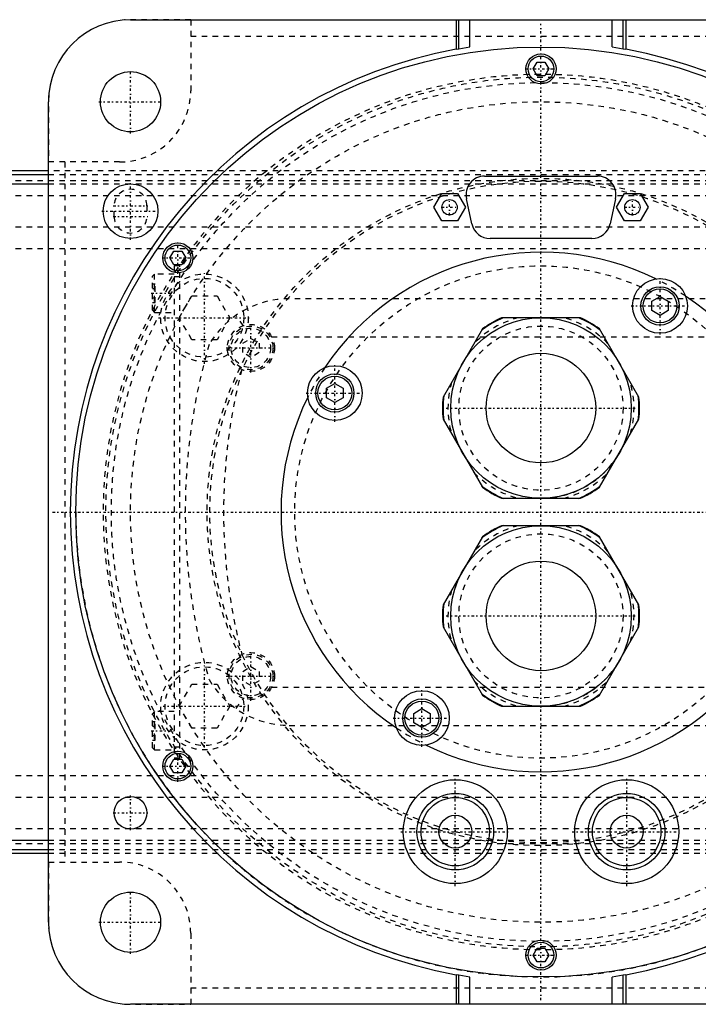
# Model space of a CAD drawing. Extents: x -502 to 139, y -105 to 105.
# Tile 11 of 13: x -95 to 29, y -90 to 90. Entities that reach past the tile are written whole.
import ezdxf

# ---------------------------------------------------------------- set-up
doc = ezdxf.new("R2010")
doc.units = 0
doc.linetypes.add('CENTER', pattern=[1.5, 0.45, -0.5, 0.05, -0.5])
doc.linetypes.add('DASHED', pattern=[2, 1, -1])
for name, color, linetype in [('AM_0', 7, 'CONTINUOUS'), ('AM_3', 7, 'DASHED'), ('AM_7', 7, 'CENTER')]:
    doc.layers.add(name, color=color, linetype=linetype)

msp = doc.modelspace()

# ---------------------------------------------------------------- linework, layer by layer
at = {"layer": 'AM_0', "color": 7, "linetype": 'CONTINUOUS'}
for p, q in [((-75, 90), (75, 90)), ((-15.5, 90), (-15.5, 84.59)), ((-15, 84.68), (-15, 90)), ((-13, 85.01), (-13, 90)), ((13, 85.01), (13, 90)), ((15, 84.68), (15, 90)), ((15.5, 90), (15.5, 84.59)), ((-15.5, 84.59), (-15, 84.68)), ((-15, 84.68), (-13, 85.01)), ((13, 85.01), (15, 84.68)), ((15, 84.68), (15.5, 84.59)), ((-1.44, 81), (-0.72, 82.25)), ((-0.72, 79.75), (-1.44, 81)), ((-0.72, 82.25), (0.72, 82.25)), ((0.72, 82.25), (1.44, 81)), ((1.44, 81), (0.72, 79.75)), ((0.72, 79.75), (-0.72, 79.75)), ((-90, -75), (-90, 75)), ((-90, 62.39), (-240, 62.39)), ((-234.3, 61.72), (-90, 61.72)), ((-10.3, 61.4), (10.3, 61.4)), ((-172.31, 60.02), (-90, 60.02)), ((-19.59, 55.7), (-18.14, 58.2)), ((-18.14, 58.2), (-15.26, 58.2)), ((-15.26, 58.2), (-13.81, 55.7)), ((13.81, 55.7), (15.26, 58.2)), ((15.26, 58.2), (18.14, 58.2)), ((18.14, 58.2), (19.59, 55.7)), ((-12.62, 52.68), (-13.62, 57.28)), ((13.62, 57.28), (12.62, 52.68)), ((-18.14, 53.2), (-19.59, 55.7)), ((-13.81, 55.7), (-15.26, 53.2)), ((15.26, 53.2), (13.81, 55.7)), ((19.59, 55.7), (18.14, 53.2)), ((-15.26, 53.2), (-18.14, 53.2)), ((18.14, 53.2), (15.26, 53.2)), ((9.3, 50), (-9.3, 50)), ((-67.79, 46.46), (-67.07, 47.71)), ((-67.07, 47.71), (-65.63, 47.71)), ((-65.63, 47.71), (-64.91, 46.46)), ((-67.07, 45.21), (-67.79, 46.46)), ((-65.63, 45.21), (-67.07, 45.21)), ((-64.91, 46.46), (-65.63, 45.21)), ((20.25, 38.54), (21.75, 39.4)), ((20.25, 36.81), (20.25, 38.54)), ((21.75, 39.4), (23.25, 38.54)), ((23.25, 38.54), (23.25, 36.81)), ((21.75, 35.94), (20.25, 36.81)), ((23.25, 36.81), (21.75, 35.94)), ((7.19, 35.5), (-7.19, 35.5)), ((-10.69, 33.48), (-17.89, 21.02)), ((17.89, 21.02), (10.69, 33.48)), ((-39.17, 22.62), (-37.67, 23.48)), ((-37.67, 23.48), (-36.17, 22.62)), ((-39.17, 20.88), (-39.17, 22.62)), ((-36.17, 22.62), (-36.17, 20.88)), ((-37.67, 20.02), (-39.17, 20.88)), ((-36.17, 20.88), (-37.67, 20.02)), ((-17.89, 16.98), (-10.69, 4.52)), ((10.69, 4.52), (17.89, 16.98)), ((-7.19, 2.5), (7.19, 2.5)), ((7.19, -2.5), (-7.19, -2.5)), ((-10.69, -4.52), (-17.89, -16.98)), ((17.89, -16.98), (10.69, -4.52)), ((-17.89, -21.02), (-10.69, -33.48)), ((10.69, -33.48), (17.89, -21.02)), ((-23.25, -36.81), (-21.75, -35.94)), ((-21.75, -35.94), (-20.25, -36.81)), ((-7.19, -35.5), (7.19, -35.5)), ((-23.25, -38.54), (-23.25, -36.81)), ((-20.25, -36.81), (-20.25, -38.54)), ((-21.75, -39.4), (-23.25, -38.54)), ((-20.25, -38.54), (-21.75, -39.4)), ((-67.79, -46.46), (-67.07, -45.21)), ((-67.07, -47.71), (-67.79, -46.46)), ((-67.07, -45.21), (-65.63, -45.21)), ((-65.63, -45.21), (-64.91, -46.46)), ((-64.91, -46.46), (-65.63, -47.71)), ((-65.63, -47.71), (-67.07, -47.71)), ((-172.31, -60.02), (-90, -60.02)), ((-240, -62.39), (-90, -62.39)), ((-234.3, -61.72), (-90, -61.72)), ((-1.44, -81), (-0.72, -79.75)), ((-0.72, -82.25), (-1.44, -81)), ((-0.72, -79.75), (0.72, -79.75)), ((0.72, -79.75), (1.44, -81)), ((1.44, -81), (0.72, -82.25)), ((0.72, -82.25), (-0.72, -82.25)), ((-15.5, -84.59), (-15.5, -90)), ((-15, -84.68), (-15.5, -84.59)), ((15.5, -84.59), (15, -84.68)), ((15.5, -84.59), (15.5, -90)), ((-15, -90), (-15, -84.68)), ((-13, -85.01), (-15, -84.68)), ((-13, -90), (-13, -85.01)), ((15, -84.68), (13, -85.01)), ((13, -90), (13, -85.01)), ((15, -90), (15, -84.68)), ((75, -90), (-75, -90))]:
    msp.add_line(p, q, dxfattribs=at)
for centre, radius in [((0, 0), 85), ((0, 81), 2.75), ((0, 81), 2.35), ((-75, 75), 5.5), ((-75, 55), 5), ((-16.7, 55.7), 1.4), ((16.7, 55.7), 1.4), ((-66.35, 46.46), 2.75), ((-66.35, 46.46), 2.35), ((21.75, 37.67), 5), ((21.75, 37.67), 3.5), ((21.75, 37.67), 3.1), ((0, 19), 16.5), ((0, 19), 10.01), ((-37.67, 21.75), 5), ((-37.67, 21.75), 3.5), ((-37.67, 21.75), 3.1), ((0, -19), 16.5), ((0, -19), 10.01), ((-21.75, -37.67), 5), ((-21.75, -37.67), 3.5), ((-21.75, -37.67), 3.1), ((-66.35, -46.46), 2.75), ((-66.35, -46.46), 2.35), ((-15.66, -58.44), 9.5), ((15.66, -58.44), 9.5), ((-75, -55), 3), ((-15.66, -58.44), 7), ((-15.66, -58.44), 6.25), ((15.66, -58.44), 7), ((15.66, -58.44), 6.25), ((-15.66, -58.44), 3), ((15.66, -58.44), 3), ((-75, -75), 5.5), ((0, -81), 2.75), ((0, -81), 2.35)]:
    msp.add_circle(centre, radius, dxfattribs=at)
for centre, radius, start, end in [((-75, 75), 15, 90, 180), ((0, 0), 86, 100.3833, 259.6167), ((0, 0), 86, 280.3833, 79.6167), ((-10.3, 58), 3.4, 90, 192.2648), ((10.3, 58), 3.4, 347.7352, 90), ((-9.3, 53.4), 3.4, 192.2648, 270), ((9.3, 53.4), 3.4, 270, 347.7352), ((0, 0), 47.5, 63.7821, 146.2179), ((0, 0), 47.5, 333.7821, 56.2179), ((0, 19), 17.89, 112.7065, 127.2935), ((0, 19), 18, 113.5565, 126.4435), ((0, 19), 17.89, 52.7065, 67.2935), ((0, 19), 18, 53.5565, 66.4435), ((0, 0), 47.5, 153.7821, 236.2179), ((0, 19), 18, 173.5565, 186.4435), ((0, 19), 17.89, 172.7065, 187.2935), ((0, 19), 17.89, 352.7065, 7.2935), ((0, 19), 18, 353.5565, 6.4435), ((0, 19), 17.89, 232.7065, 247.2935), ((0, 19), 18, 233.5565, 246.4435), ((0, 19), 17.89, 292.7065, 307.2935), ((0, 19), 18, 293.5565, 306.4435), ((0, -19), 17.89, 112.7065, 127.2935), ((0, -19), 18, 113.5565, 126.4435), ((0, -19), 17.89, 52.7065, 67.2935), ((0, -19), 18, 53.5565, 66.4435), ((0, -19), 18, 173.5565, 186.4435), ((0, -19), 17.89, 172.7065, 187.2935), ((0, -19), 17.89, 352.7065, 7.2935), ((0, -19), 18, 353.5565, 6.4435), ((0, 0), 47.5, 243.7821, 326.2179), ((0, -19), 17.89, 232.7065, 247.2935), ((0, -19), 18, 233.5565, 246.4435), ((0, -19), 17.89, 292.7065, 307.2935), ((0, -19), 18, 293.5565, 306.4435), ((-75, -75), 15, 180, 270)]:
    msp.add_arc(centre, radius, start, end, dxfattribs=at)
at = {"layer": 'AM_3', "color": 6, "linetype": 'DASHED'}
for p, q in [((-64, 89.96), (-76.12, 89.96)), ((-64, 89.96), (-64, 77)), ((-64, 87), (64, 87)), ((-89.96, 76.12), (-89.96, 64)), ((-77, 64), (-89.96, 64)), ((-87, 64), (-87, -64)), ((50, 62.39), (-90, 62.39)), ((-90, 61.72), (50, 61.72)), ((-240, 60.6), (50, 60.6)), ((-90, 60.02), (50, 60.02)), ((-240, 57.89), (50, 57.89)), ((-78, 54), (-78, 56)), ((-72, 56), (-72, 54)), ((-240, 52.11), (50, 52.11)), ((-240, 48.19), (50, 48.19)), ((-67, 45), (-67, -45)), ((-66, 45), (-67, 45)), ((-66, -45.21), (-66, 45.21)), ((-70.6, 43.5), (-71, 43.1)), ((-67, 43.5), (-70.6, 43.5)), ((-70.6, 36.5), (-70.6, 43.5)), ((-71, 36.9), (-71, 43.1)), ((-71, 41.73), (-70.5, 41.73)), ((-70.5, 38.27), (-70.5, 41.73)), ((-66, 43), (-67, 43)), ((-71, 40.87), (-70.5, 40.87)), ((-71, 39.13), (-70.5, 39.13)), ((-71, 38.27), (-70.5, 38.27)), ((-66.11, 35.5), (-63.8, 39.5)), ((-63.8, 39.5), (-59.18, 39.5)), ((-59.18, 39.5), (-56.87, 35.5)), ((32, 39), (-46, 39)), ((-71, 36.9), (-70.6, 36.5)), ((-70.6, 36.5), (-67, 36.5)), ((-63.8, 31.5), (-66.11, 35.5)), ((-56.87, 35.5), (-59.18, 31.5)), ((-54.39, 34.07), (-55.72, 35.94)), ((-59.18, 31.5), (-63.8, 31.5)), ((-54.5, 30.87), (-53, 31.73)), ((-54.5, 29.13), (-54.5, 30.87)), ((-53, 31.73), (-51.5, 30.87)), ((-51.5, 30.87), (-51.5, 29.13)), ((-49.19, 32), (35.19, 32)), ((-53, 28.27), (-54.5, 29.13)), ((-51.5, 29.13), (-53, 28.27)), ((-54.5, -29.13), (-53, -28.27)), ((-53, -28.27), (-51.5, -29.13)), ((-54.5, -30.87), (-54.5, -29.13)), ((-51.5, -29.13), (-51.5, -30.87)), ((-66.11, -35.5), (-63.8, -31.5)), ((-63.8, -31.5), (-59.18, -31.5)), ((-59.18, -31.5), (-56.87, -35.5)), ((-53, -31.73), (-54.5, -30.87)), ((-51.5, -30.87), (-53, -31.73)), ((-49.19, -32), (35.19, -32)), ((-55.72, -35.94), (-54.39, -34.07)), ((-63.8, -39.5), (-66.11, -35.5)), ((-56.87, -35.5), (-59.18, -39.5)), ((-70.6, -36.5), (-71, -36.9)), ((-71, -43.1), (-71, -36.9)), ((-67, -36.5), (-70.6, -36.5)), ((-70.6, -43.5), (-70.6, -36.5)), ((-71, -38.27), (-70.5, -38.27)), ((-71, -39.13), (-70.5, -39.13)), ((-70.5, -41.73), (-70.5, -38.27)), ((-59.18, -39.5), (-63.8, -39.5)), ((-46, -39), (32, -39)), ((-71, -40.87), (-70.5, -40.87)), ((-71, -41.73), (-70.5, -41.73)), ((-71, -43.1), (-70.6, -43.5)), ((-66, -43), (-67, -43)), ((-70.6, -43.5), (-67, -43.5)), ((-66, -45), (-67, -45)), ((-240, -48.19), (50, -48.19)), ((-240, -52.11), (50, -52.11)), ((-240, -57.89), (50, -57.89)), ((-240, -60.6), (50, -60.6)), ((-90, -60.02), (50, -60.02)), ((-90, -61.72), (50, -61.72)), ((-90, -62.39), (50, -62.39)), ((-89.96, -64), (-89.96, -76.12)), ((-89.96, -64), (-77, -64)), ((-64, -77), (-64, -89.96)), ((-64, -87), (64, -87)), ((-76.12, -89.96), (-64, -89.96))]:
    msp.add_line(p, q, dxfattribs=at)
for centre, radius in [((0, 0), 79.5), ((0, 0), 78.5), ((0, 0), 75), ((0, 0), 61), ((0, 0), 60.5), ((0, 0), 45), ((-61.49, 35.5), 8), ((-61.49, 35.5), 7.2), ((-53, 30), 4.3), ((-53, 30), 4), ((-53, 30), 3.6), ((0, 19), 15), ((0, -19), 15), ((-53, -30), 4.3), ((-53, -30), 4), ((-53, -30), 3.6), ((-61.49, -35.5), 8), ((-61.49, -35.5), 7.2)]:
    msp.add_circle(centre, radius, dxfattribs=at)
for centre, radius, start, end in [((0, 0), 80, 54.3409, 305.6591), ((-77, 77), 13, 270, 0), ((-75, 56), 3, 0, 180), ((-75, 54), 3, 180, 0), ((0, 0), 47.5, 56.2179, 63.7821), ((-46, 22), 17, 90, 149.5298), ((0, 19), 17, 103.9306, 136.0694), ((0, 19), 17, 43.9306, 76.0694), ((45, 0), 110, 163.8371, 196.1629), ((45, 0), 103, 165.3606, 194.6394), ((0, 0), 47.5, 146.2179, 153.7821), ((0, 19), 17, 163.9306, 196.0694), ((0, 19), 17, 343.9306, 16.0694), ((0, 19), 16.5, 270, 330), ((0, 19), 17, 223.9306, 256.0694), ((0, 19), 17, 283.9306, 316.0694), ((0, 0), 85, 180, 312.1683), ((0, -19), 17, 103.9306, 136.0694), ((0, -19), 17, 43.9306, 76.0694), ((0, -19), 17, 163.9306, 196.0694), ((0, -19), 17, 343.9306, 16.0694), ((0, -19), 16.5, 270, 330), ((-46, -22), 17, 210.4702, 270), ((0, -19), 17, 223.9306, 256.0694), ((0, -19), 17, 283.9306, 316.0694), ((0, 0), 47.5, 236.2179, 243.7821), ((-77, -77), 13, 0, 90)]:
    msp.add_arc(centre, radius, start, end, dxfattribs=at)
at = {"layer": 'AM_7', "color": 4, "linetype": 'CENTER'}
for p, q in [((0, -89.25), (0, 89.25)), ((-2.89, 81), (2.89, 81)), ((-75, 69.22), (-75, 80.78)), ((-80.78, 75), (-69.22, 75)), ((-75, 49.75), (-75, 60.25)), ((-78.15, 56), (-71.85, 56)), ((-16.7, 54.23), (-16.7, 57.17)), ((16.7, 54.23), (16.7, 57.17)), ((-80.25, 55), (-69.75, 55)), ((-18.17, 55.7), (-15.23, 55.7)), ((15.23, 55.7), (18.17, 55.7)), ((-78.15, 54), (-71.85, 54)), ((-66.35, 43.57), (-66.35, 49.35)), ((-69.24, 46.46), (-63.46, 46.46)), ((-61.49, 27.1), (-61.49, 43.9)), ((21.75, 32.42), (21.75, 42.92)), ((-71.2, 40), (-66.8, 40)), ((16.5, 37.67), (27, 37.67)), ((-69.89, 35.5), (-53.09, 35.5)), ((-53, 25.48), (-53, 34.52)), ((-57.52, 30), (-48.48, 30)), ((-37.67, 16.5), (-37.67, 27)), ((-42.92, 21.75), (-32.42, 21.75)), ((-17.32, 19), (17.32, 19)), ((-89.25, 0), (89.25, 0)), ((-17.32, -19), (17.32, -19)), ((-53, -34.52), (-53, -25.48)), ((-61.49, -43.06), (-61.49, -27.94)), ((-57.52, -30), (-48.48, -30)), ((-21.75, -42.92), (-21.75, -32.42)), ((-69.05, -35.5), (-53.93, -35.5)), ((-27, -37.67), (-16.5, -37.67)), ((-71.2, -40), (-66.8, -40)), ((-66.35, -49.35), (-66.35, -43.57)), ((-69.24, -46.46), (-63.46, -46.46)), ((-15.66, -68.41), (-15.66, -48.46)), ((15.66, -68.41), (15.66, -48.46)), ((-75, -58.15), (-75, -51.85)), ((-78.15, -55), (-71.85, -55)), ((-25.63, -58.44), (-5.68, -58.44)), ((5.68, -58.44), (25.63, -58.44)), ((-75, -80.78), (-75, -69.22)), ((-80.78, -75), (-69.22, -75)), ((-2.89, -81), (2.89, -81))]:
    msp.add_line(p, q, dxfattribs=at)

doc.saveas('drawing.dxf')
